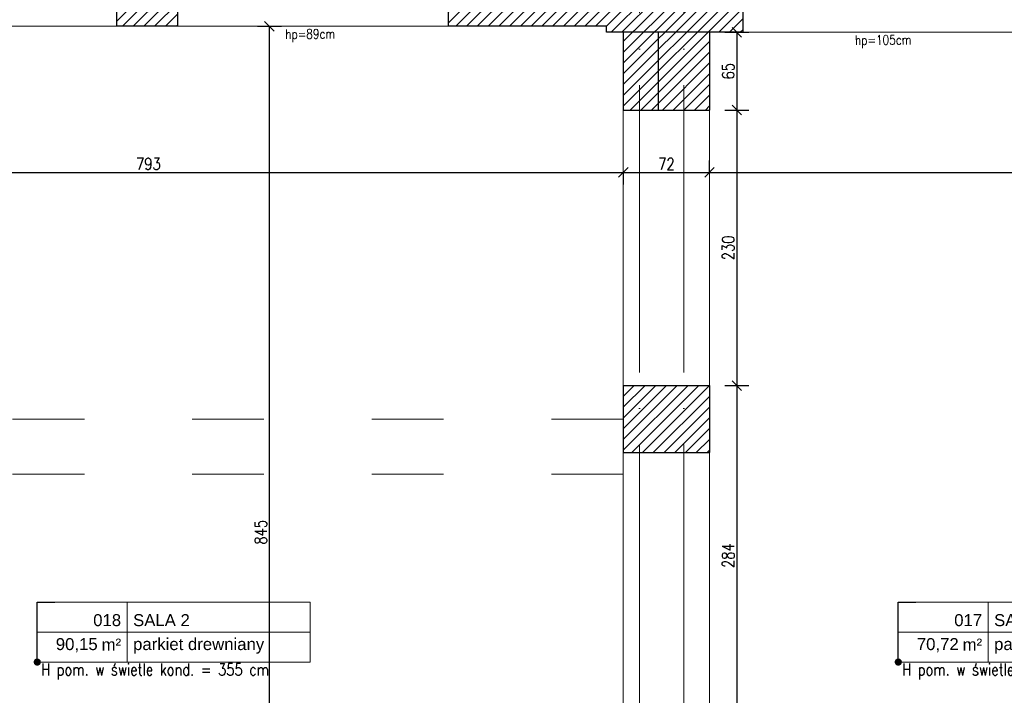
# Model space of a CAD drawing. Header units: millimetres. Extents: x -66901 to 936319, y -323998 to 488548.
# Tile 37 of 84: x 731149 to 739370, y 81346 to 86987. Entities that reach past the tile are written whole.
import ezdxf
from ezdxf import colors
from ezdxf.entities.mleader import LeaderData, LeaderLine
from ezdxf.enums import TextEntityAlignment as Align
from ezdxf.lldxf.tags import DXFTag
from ezdxf.math import Vec2, Vec3

# ---------------------------------------------------------------- set-up
doc = ezdxf.new("R2010")
doc.units = ezdxf.units.MM
doc.header["$LTSCALE"] = 5
doc.header["$MEASUREMENT"] = 0
doc.linetypes.add('ACAD_ISO03W100', pattern=[30, 12, -18])
doc.linetypes.add('ACAD_ISO04W100', pattern=[30, 24, -3, 0, -3])
doc.layers.add('A_HATCH', color=7, linetype='Continuous', lineweight=5, true_color=0x999999)
for name, color, linetype, lineweight in [('A_KONST_ISTNIEJĄCE', 83, 'Continuous', 25), ('A_OPISY', 44, 'Continuous', 9), ('A_OSIE KONSTRUKCYJNE', 150, 'ACAD_ISO04W100', 5), ('A_WIDOK', 141, 'Continuous', 13), ('A_WIDOK-NAD', 221, 'DASHED', 13), ('A_WYMIAROWANIE', 7, 'Continuous', 9)]:
    doc.layers.add(name, color=color, linetype=linetype, lineweight=lineweight)
doc.layers.add('A_NIEWIDOCZNE  POMOCNICZE', color=252, linetype='ACAD_ISO03W100', lineweight=5, plot=False)
doc.layers.add('K-S$UPY', color=4, linetype='Continuous')
doc.styles.add('ARIAL', font='arial.ttf')
doc.styles.get("Standard").update_dxf_attribs({"font": 'simplex.shx', "width": 0.8})
tags = doc.linetypes.add('DASHED', pattern=[0.75, 0.5, -0.25]).pattern_tags.tags
tags[6:7] = [DXFTag(74, 4), DXFTag(75, 0), DXFTag(340, '0'), DXFTag(46, 1.0), DXFTag(50, 0.0), DXFTag(44, 0.0), DXFTag(45, 0.0)]
tags[4:5] = [DXFTag(74, 4), DXFTag(75, 0), DXFTag(340, '0'), DXFTag(46, 1.0), DXFTag(50, 0.0), DXFTag(44, 0.0), DXFTag(45, 0.0)]
doc.dimstyles.new('1 do 100', dxfattribs={"dimtxt": 10, "dimasz": 8, "dimexe": 10, "dimexo": 10, "dimgap": 2, "dimtad": 1, "dimdec": 0, "dimtxsty": 'Standard', "dimblk": 'OBLIQUE', "dimcen": 2.5, "dimadec": 0, "dimazin": 0, "dimtfac": 1, "dimtdec": 0, "dimtmove": 0, "dimatfit": 3, "dimldrblk": 'OBLIQUE', "dimfxl": 10, "dimfxlon": 1, "dimarcsym": 0})

# ---------------------------------------------------------------- blocks, each defined once
blk = doc.blocks.new('*U221')
at = {"lineweight": 5}
for p, q in [((-75, -25), (-75, 25)), ((-75, 25), (0, 25)), ((0, 0), (0, 25)), ((0, 25), (152.71, 25)), ((152.71, 25), (152.71, -25)), ((-75, -25), (0, -25)), ((152.71, -25), (0, -25))]:
    blk.add_line(p, q, dxfattribs=at)
at = {"lineweight": 5, "ltscale": 18.5}
for p, q in [((0, 25), (0, -25)), ((-75, 0), (152.71, 0))]:
    blk.add_line(p, q, dxfattribs=at)
at = {"lineweight": 5, "ltscale": 18.5, "insert": (-5, -10.38), "char_height": 10, "attachment_point": 6, "style": 'ARIAL'}
blk.add_mtext('\\A1;m²', dxfattribs=at)
at = {"lineweight": 5, "style": 'ARIAL'}
blk.add_attdef('1NR', text='', height=10, dxfattribs=at).set_placement((-5, 5), align=Align.RIGHT)
blk.add_attdef('2POM', (5, 5), '', height=10, dxfattribs=at)
blk.add_attdef('4PL2', text='', height=10, dxfattribs=at).set_placement((-24.57, -5), align=Align.TOP_RIGHT)
blk.add_attdef('3POS', text='', height=10, dxfattribs=at).set_placement((5, -5), align=Align.TOP_LEFT)
blk = doc.blocks.new('_Dot')
at = {"color": 0, "linetype": 'ByBlock', "lineweight": -2}
blk.add_line((-0.5, 0), (-1, 0), dxfattribs=at)
at = {"color": 0, "linetype": 'ByBlock', "const_width": 0.5}
blk.add_lwpolyline([(-0.25, 0, 1), (0.25, 0, 1)], format="xyb", close=True, dxfattribs=at)
blk = doc.blocks.new('OSI')
at = {"layer": 'A_OSIE KONSTRUKCYJNE', "ltscale": 2}
for p, q in [((17182.53, 22227.01), (17182.53, 19966.92)), ((17219.53, 22227.01), (17219.53, 19966.92))]:
    blk.add_line(p, q, dxfattribs=at)
blk = doc.blocks.new('_Oblique')
at = {"color": 0, "linetype": 'ByBlock', "lineweight": -2}
blk.add_line((-0.5, -0.5), (0.5, 0.5), dxfattribs=at)
blk = doc.blocks.new('*D378')
at = {"layer": 'A_WYMIAROWANIE', "color": 0, "lineweight": -2, "ltscale": 2, "transparency": 16777216}
for p, q in [((13336.26, 19478.68), (13336.26, 19468.68)), ((13336.26, 19478.68), (14129.26, 19478.68)), ((14129.26, 19478.68), (14129.26, 19468.68))]:
    blk.add_line(p, q, dxfattribs=at)
at = {"layer": 'Defpoints', "color": 0, "ltscale": 2, "transparency": 16777216}
for p in [(13336.26, 19486.93), (14129.26, 19486.93), (14129.26, 19478.68)]:
    blk.add_point(p, dxfattribs=at)
at = {"layer": 'A_WYMIAROWANIE', "color": 0, "lineweight": -2, "ltscale": 2, "transparency": 16777216, "xscale": 8, "yscale": 8, "zscale": 8, "rotation": 180}
blk.add_blockref('_Oblique', (13336.26, 19478.68), dxfattribs=at)
at = {"layer": 'A_WYMIAROWANIE', "color": 0, "lineweight": -2, "ltscale": 2, "transparency": 16777216, "xscale": 8, "yscale": 8, "zscale": 8}
blk.add_blockref('_Oblique', (14129.26, 19478.68), dxfattribs=at)
at = {"layer": 'A_WYMIAROWANIE', "color": 0, "ltscale": 2, "transparency": 16777216, "insert": (13732.76, 19485.79), "char_height": 10, "attachment_point": 5}
blk.add_mtext('793', dxfattribs=at)
blk = doc.blocks.new('*D379')
at = {"layer": 'A_WYMIAROWANIE', "color": 0, "lineweight": -2, "ltscale": 2, "transparency": 16777216}
for p, q in [((14201.26, 19478.68), (14201.26, 19488.68)), ((14129.26, 19478.68), (14129.26, 19468.68)), ((14129.26, 19478.68), (14201.26, 19478.68))]:
    blk.add_line(p, q, dxfattribs=at)
at = {"layer": 'Defpoints', "color": 0, "ltscale": 2, "transparency": 16777216}
for p in [(14129.26, 19486.93), (14201.26, 19478.68), (14201.26, 19478.68)]:
    blk.add_point(p, dxfattribs=at)
at = {"layer": 'A_WYMIAROWANIE', "color": 0, "lineweight": -2, "ltscale": 2, "transparency": 16777216, "xscale": 8, "yscale": 8, "zscale": 8, "rotation": 180}
blk.add_blockref('_Oblique', (14129.26, 19478.68), dxfattribs=at)
at = {"layer": 'A_WYMIAROWANIE', "color": 0, "lineweight": -2, "ltscale": 2, "transparency": 16777216, "xscale": 8, "yscale": 8, "zscale": 8}
blk.add_blockref('_Oblique', (14201.26, 19478.68), dxfattribs=at)
at = {"layer": 'A_WYMIAROWANIE', "color": 0, "ltscale": 2, "transparency": 16777216, "insert": (14165.26, 19485.7), "char_height": 10, "attachment_point": 5}
blk.add_mtext('72', dxfattribs=at)
blk = doc.blocks.new('*D380')
at = {"layer": 'A_WYMIAROWANIE', "color": 0, "lineweight": -2, "ltscale": 2, "transparency": 16777216}
for p, q in [((14201.26, 19478.68), (14201.26, 19488.68)), ((14775.26, 19488.68), (14775.26, 19468.68)), ((14201.26, 19478.68), (14775.26, 19478.68))]:
    blk.add_line(p, q, dxfattribs=at)
at = {"layer": 'Defpoints', "color": 0, "ltscale": 2, "transparency": 16777216}
for p in [(14775.26, 19512.16), (14201.26, 19478.68), (14775.26, 19478.68)]:
    blk.add_point(p, dxfattribs=at)
at = {"layer": 'A_WYMIAROWANIE', "color": 0, "lineweight": -2, "ltscale": 2, "transparency": 16777216, "xscale": 8, "yscale": 8, "zscale": 8, "rotation": 180}
blk.add_blockref('_Oblique', (14201.26, 19478.68), dxfattribs=at)
at = {"layer": 'A_WYMIAROWANIE', "color": 0, "lineweight": -2, "ltscale": 2, "transparency": 16777216, "xscale": 8, "yscale": 8, "zscale": 8}
blk.add_blockref('_Oblique', (14775.26, 19478.68), dxfattribs=at)
at = {"layer": 'A_WYMIAROWANIE', "color": 0, "ltscale": 2, "transparency": 16777216, "insert": (14488.26, 19485.77), "char_height": 10, "attachment_point": 5}
blk.add_mtext('574', dxfattribs=at)
blk = doc.blocks.new('*D381')
at = {"layer": 'A_WYMIAROWANIE', "color": 0, "lineweight": -2, "ltscale": 2, "transparency": 16777216}
for p, q in [((14214.02, 19595.66), (14234.02, 19595.66)), ((14224.02, 19595.66), (14224.02, 19530.66)), ((14214.02, 19530.66), (14234.02, 19530.66))]:
    blk.add_line(p, q, dxfattribs=at)
at = {"layer": 'Defpoints', "color": 0, "ltscale": 2, "transparency": 16777216}
for p in [(14201.26, 19595.66), (14201.26, 19530.66), (14224.02, 19530.66)]:
    blk.add_point(p, dxfattribs=at)
at = {"layer": 'A_WYMIAROWANIE', "color": 0, "lineweight": -2, "ltscale": 2, "transparency": 16777216, "xscale": 8, "yscale": 8, "zscale": 8}
for p, rotation in [((14224.02, 19595.66), 90), ((14224.02, 19530.66), 270)]:
    blk.add_blockref('_Oblique', p, dxfattribs=dict(at, rotation=rotation))
at = {"layer": 'A_WYMIAROWANIE', "color": 0, "ltscale": 2, "transparency": 16777216, "insert": (14216.92, 19563.16), "char_height": 10, "attachment_point": 5, "rotation": 90}
blk.add_mtext('65', dxfattribs=at)
blk = doc.blocks.new('*D382')
at = {"layer": 'A_WYMIAROWANIE', "color": 0, "lineweight": -2, "ltscale": 2, "transparency": 16777216}
for p, q in [((14214.02, 19530.66), (14234.02, 19530.66)), ((14224.02, 19530.66), (14224.02, 19300.66)), ((14214.02, 19300.66), (14234.02, 19300.66))]:
    blk.add_line(p, q, dxfattribs=at)
at = {"layer": 'Defpoints', "color": 0, "ltscale": 2, "transparency": 16777216}
for p in [(14201.26, 19530.66), (14201.26, 19300.66), (14224.02, 19300.66)]:
    blk.add_point(p, dxfattribs=at)
at = {"layer": 'A_WYMIAROWANIE', "color": 0, "lineweight": -2, "ltscale": 2, "transparency": 16777216, "xscale": 8, "yscale": 8, "zscale": 8}
for p, rotation in [((14224.02, 19530.66), 90), ((14224.02, 19300.66), 270)]:
    blk.add_blockref('_Oblique', p, dxfattribs=dict(at, rotation=rotation))
at = {"layer": 'A_WYMIAROWANIE', "color": 0, "ltscale": 2, "transparency": 16777216, "insert": (14216.91, 19415.66), "char_height": 10, "attachment_point": 5, "rotation": 90}
blk.add_mtext('230', dxfattribs=at)
blk = doc.blocks.new('*D383')
at = {"layer": 'A_WYMIAROWANIE', "color": 0, "lineweight": -2, "ltscale": 2, "transparency": 16777216}
for p, q in [((14214.02, 19300.66), (14234.02, 19300.66)), ((14224.02, 19300.66), (14224.02, 19016.66)), ((14214.02, 19016.66), (14234.02, 19016.66))]:
    blk.add_line(p, q, dxfattribs=at)
at = {"layer": 'Defpoints', "color": 0, "ltscale": 2, "transparency": 16777216}
for p in [(14201.26, 19300.66), (14201.26, 19016.66), (14224.02, 19016.66)]:
    blk.add_point(p, dxfattribs=at)
at = {"layer": 'A_WYMIAROWANIE', "color": 0, "lineweight": -2, "ltscale": 2, "transparency": 16777216, "xscale": 8, "yscale": 8, "zscale": 8}
for p, rotation in [((14224.02, 19300.66), 90), ((14224.02, 19016.66), 270)]:
    blk.add_blockref('_Oblique', p, dxfattribs=dict(at, rotation=rotation))
at = {"layer": 'A_WYMIAROWANIE', "color": 0, "ltscale": 2, "transparency": 16777216, "insert": (14216.92, 19158.66), "char_height": 10, "attachment_point": 5, "rotation": 90}
blk.add_mtext('284', dxfattribs=at)
blk = doc.blocks.new('*D572')
at = {"layer": 'A_WYMIAROWANIE', "color": 0, "lineweight": -2, "ltscale": 2, "transparency": 16777216}
for p, q in [((13823.77, 19600.66), (13843.77, 19600.66)), ((13833.77, 18755.66), (13833.77, 19600.66)), ((13823.77, 18755.66), (13843.77, 18755.66))]:
    blk.add_line(p, q, dxfattribs=at)
at = {"layer": 'Defpoints', "color": 0, "ltscale": 2, "transparency": 16777216}
for p in [(13789.73, 19600.66), (13833.77, 19600.66), (13735.26, 18755.66)]:
    blk.add_point(p, dxfattribs=at)
at = {"layer": 'A_WYMIAROWANIE', "color": 0, "lineweight": -2, "ltscale": 2, "transparency": 16777216, "xscale": 8, "yscale": 8, "zscale": 8}
for p, rotation in [((13833.77, 19600.66), 90), ((13833.77, 18755.66), 270)]:
    blk.add_blockref('_Oblique', p, dxfattribs=dict(at, rotation=rotation))
at = {"layer": 'A_WYMIAROWANIE', "color": 0, "ltscale": 2, "transparency": 16777216, "insert": (13826.66, 19178.16), "char_height": 10, "attachment_point": 5, "rotation": 90}
blk.add_mtext('845', dxfattribs=at)
blk = doc.blocks.new('A$C704C2890')
at = {"layer": 'A_HATCH'}
h = blk.add_hatch(dxfattribs=at)
h.set_pattern_fill('ANSI31', color=256, scale=2)
h.set_pattern_definition([(45, (-15049.4887, -19245.573), (-4.490128, 4.490128), [])])
h.paths.add_polyline_path([(1467, -1237), (865, -1237), (865, -584), (822, -584), (822, -1280), (1467, -1280)])
h.paths.add_polyline_path([(820, -584), (793, -584), (793, -875), (778, -875), (778, -1244), (635, -1244), (635, -1287), (820, -1287)])
h.paths.add_polyline_path([(865, -300), (793, -300), (793, -356), (865, -356)])
h.paths.add_polyline_path([(865, -5), (822, -5), (822, -70), (865, -70)])
h.paths.add_polyline_path([(822, -5), (793, -5), (793, -70), (822, -70)])
h.paths.add_polyline_path([(893, 38), (822, 38), (822, 43), (647.04, 43), (647.04, 35), (647, 0), (779, 0), (779, -5), (893, -5)])
h.paths.add_polyline_path([(1174, 38), (1130, 38), (1130, 30), (1130, -5), (1174, -5)])
h.paths.add_polyline_path([(421, 43), (370, 43), (370, 35), (370, 0), (421, 0)])
h.paths.add_polyline_path([(144, 43), (-43, 43), (-43, -73), (-35, -73), (0, -73), (0, 0), (144, 0)])
h.paths.add_polyline_path([(0, -293), (-43, -293), (-43, -349), (-35, -349), (0, -349)])
h.paths.add_polyline_path([(0, -581), (-43, -581), (-43, -1181), (0, -1181)])
h.paths.add_polyline_path([(476, -1396), (0, -1396), (0, -1377), (-43, -1377), (-43, -1439), (476, -1439), (476, -1427.08)])
h.paths.add_polyline_path([(678, -1396), (654, -1396), (635, -1396), (576, -1396), (576, -1439), (678, -1439)])
at = {"layer": 'A_KONST_ISTNIEJĄCE', "ltscale": 2}
for p, q in [((370, 0), (370, 43)), ((421, 0), (421, 43)), ((647, 0), (647, 43)), ((893, -5), (893, 38)), ((793, -5), (793, -70)), ((822, -5), (822, -70)), ((865, -5), (865, -70)), ((793, -70), (865, -70)), ((793, -300), (793, -356)), ((793, -300), (865, -300)), ((865, -300), (865, -356)), ((793, -356), (865, -356))]:
    blk.add_line(p, q, dxfattribs=at)
for points in [[(421, 0), (370, 0)], [(893, -5), (779, -5), (779, 0), (647, 0)]]:
    blk.add_lwpolyline(points, dxfattribs=at)
at = {"layer": 'A_NIEWIDOCZNE  POMOCNICZE', "ltscale": 2}
blk.add_lwpolyline([(778, -1136), (778, -875), (793, -875), (793, -5), (779, -5), (779, 0), (0, 0), (0, -1136), (778, -1136)], dxfattribs=at)
at = {"layer": 'A_WIDOK', "ltscale": 2}
for p, q in [((370, 0), (144, 0)), ((647, 0), (421, 0)), ((1130, -5), (893, -5))]:
    blk.add_line(p, q, dxfattribs=at)
at = {"layer": 'A_WIDOK-NAD', "ltscale": 2}
for p, q in [((793, -300), (793, -70)), ((865, -300), (865, -70)), ((793, -356), (793, -584)), ((865, -356), (865, -584))]:
    blk.add_line(p, q, dxfattribs=at)
at = {"layer": 'A_WIDOK-NAD', "linetype": 'ACAD_ISO03W100'}
for p, q in [((793, -328), (0, -328)), ((793, -374), (0, -374))]:
    blk.add_line(p, q, dxfattribs=at)
at = {"layer": 'A_OPISY'}
for p, values in [((378.71, -505.87), {'1NR': '018', '2POM': 'SALA 2', '3POS': 'parkiet drewniany', '4PL2': '90,15'}), ((1097.6, -505.87), {'1NR': '017', '2POM': 'SALA 1 - JADALNIA', '3POS': 'parkiet drewniany', '4PL2': '70,72'})]:
    blk.add_blockref('*U221', p, dxfattribs=at).add_auto_attribs(values)
at = {"layer": 'A_OSIE KONSTRUKCYJNE'}
blk.add_blockref('OSI', (-16376.03, -21976.12), dxfattribs=at)
at = {"layer": 'A_OPISY', "transparency": 33554559, "char_height": 8, "width": 44.3905, "attachment_point": 5, "rotation": 0.4248}
for s, insert in [('hp=89cm', (531.64, -7.74)), ('hp=105cm', (1010.08, -12.74))]:
    blk.add_mtext(s, dxfattribs=dict(at, insert=insert))
at = {"layer": 'A_OPISY', "char_height": 10, "width": 254.3544, "attachment_point": 1}
for insert in [(306.89, -532.13), (1025.79, -532.13)]:
    blk.add_mtext('H pom. w świetle kond. = 355 cm', dxfattribs=dict(at, insert=insert))
at = {"layer": 'A_OPISY'}
for tag, p in [('90+15', (1523.57, -388.18)), ('200', (1523.57, -407.04))]:
    blk.add_attdef(tag, p, '', height=9.86, dxfattribs=at)
blk.add_attdef('OZ', (1572.64, -382.31), '', height=9.86, rotation=270, dxfattribs=at)
at = {"layer": 'A_WYMIAROWANIE', "ltscale": 2}
for base, p1, p2, picture, middle in [((1439, 19512.16), (865, 19512.16), (1439, -88.5), '*D380', (1152, -114.89)), ((865, 19486.93), (793, 19478.68), (865, 19486.93), '*D379', (829, -114.96))]:
    dim = blk.add_linear_dim(base=base, p1=p1, p2=p2, dimstyle='1 do 100', override={"dimtmove": 1}, dxfattribs=at)
    dim.commit()
    dim.dimension.update_dxf_attribs({"geometry": picture, "text_midpoint": middle, "insert": (-13336.26, -19600.66)})
for base, p1, p2, picture, middle in [((497.51, 0), (399, -845), (453.47, 0), '*D572', (490.4, -422.5)), ((887.77, -300), (865, -70), (865, -300), '*D382', (880.66, -185)), ((887.77, -584), (865, -300), (865, -584), '*D383', (880.66, -442))]:
    dim = blk.add_linear_dim(base=base, p1=p1, p2=p2, angle=90, dimstyle='1 do 100', override={"dimtmove": 1}, dxfattribs=at)
    dim.commit()
    dim.dimension.update_dxf_attribs({"geometry": picture, "text_midpoint": middle, "insert": (-13336.26, -19600.66)})
dim = blk.add_linear_dim(base=(887.77, -70), p1=(865, -5), p2=(865, -70), angle=90, dimstyle='1 do 100', dxfattribs=at)
dim.commit()
dim.dimension.update_dxf_attribs({"geometry": '*D381', "text_midpoint": (880.66, -37.5), "insert": (-13336.26, -19600.66)})
dim = blk.add_linear_dim(base=(793, -121.98), p1=(0, -113.73), p2=(793, -113.73), dimstyle='1 do 100', dxfattribs=at)
dim.commit()
dim.dimension.update_dxf_attribs({"geometry": '*D378', "text_midpoint": (396.5, -114.87), "insert": (-13336.26, -19600.66)})
at = {"layer": 'A_OPISY'}
ml = blk.add_multileader_mtext('Standard', dxfattribs=at)
ml.set_content('', color=256)
ml.set_leader_properties()
ml.set_arrow_properties(name='DOT')
ml.build(insert=Vec2(0, 0))
ml.multileader.update_dxf_attribs({"arrow_head_size": 6})
ctx = ml.context
ctx.base_point, ctx.arrow_head_size, ctx.plane_origin = Vec3(318.23, -480.87), 6, Vec3(101.69, -13.17)
notes = []
notes.append((ctx, [(0, (1, 1, 0), (303.71, -480.87), (1, 0), 14.52, [(0, [(303.71, -530.87)], 0, [])])]))
ctx.mtext.insert, ctx.mtext.flow_direction = Vec3(320.23, -478.87), 5
ml = blk.add_multileader_mtext('Standard', dxfattribs=at)
ml.set_content('', color=256)
ml.set_leader_properties()
ml.set_arrow_properties(name='DOT')
ml.build(insert=Vec2(0, 0))
ml.multileader.update_dxf_attribs({"arrow_head_size": 6})
ctx = ml.context
ctx.base_point, ctx.arrow_head_size, ctx.plane_origin = Vec3(1037.12, -480.87), 6, Vec3(820.59, -13.17)
notes.append((ctx, [(0, (1, 1, 0), (1022.6, -480.87), (1, 0), 14.52, [(0, [(1022.6, -530.87)], 0, [])])]))
ctx.mtext.insert, ctx.mtext.flow_direction = Vec3(1039.12, -478.87), 5
for ctx, leaders in notes:
    for number, flags, end, landing, length, lines in leaders:
        leader = LeaderData()
        leader.index, (leader.has_last_leader_line, leader.has_dogleg_vector, leader.attachment_direction) = number, flags
        leader.last_leader_point, leader.dogleg_vector, leader.dogleg_length = Vec3(end), Vec3(landing), length
        for number, points, colour, breaks in lines:
            line = LeaderLine()
            line.index, line.vertices, line.color, line.breaks = number, Vec3.list(points), colors.encode_raw_color(colour), breaks
            leader.lines.append(line)
        ctx.leaders.append(leader)

msp = doc.modelspace()

# ---------------------------------------------------------------- block references
at = {"layer": 'K-S$UPY', "xscale": 10, "yscale": 10, "zscale": 10}
msp.add_blockref('A$C704C2890', (728259, 86931.848), dxfattribs=at)

doc.saveas('drawing.dxf')
